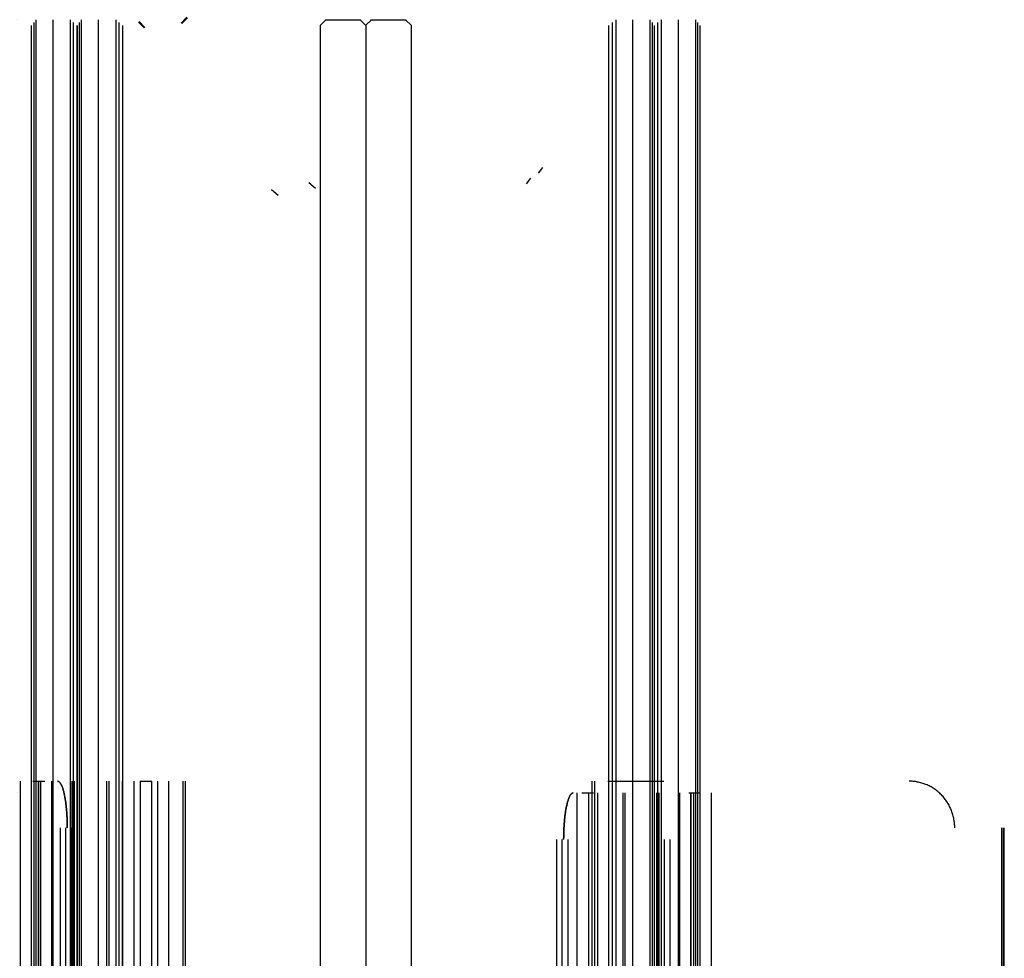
# Model space of a CAD drawing. Header units: millimetres. Extents: x 0 to 340, y -97 to 204.
# Tile 4 of 6: x 0 to 85, y 94 to 175. Entities that reach past the tile are written whole.
import ezdxf

# ---------------------------------------------------------------- set-up
doc = ezdxf.new("R2010")
doc.units = ezdxf.units.MM
doc.header["$MEASUREMENT"] = 0
doc.layers.add('Predefinito', color=5, linetype='Continuous')

msp = doc.modelspace()

# ---------------------------------------------------------------- linework, layer by layer
at = {"layer": 'Predefinito', "extrusion": (0.895607, -0.286768, 0.340076)}
for points in [[(166.077, 21.296), (166.671, 20.665)], [(167.27, 19.247), (167.864, 18.617)]]:
    msp.add_lwpolyline(points, dxfattribs=at)
at = {"layer": 'Predefinito', "extrusion": (0, 1, 0)}
for points in [[(-1.582, 3.276), (-4.516, 2.653)], [(-1.582, 3.276), (-51.429, 238.043)], [(-4.516, 2.653), (-54.364, 237.42)], [(-5.494, 2.446), (-8.429, 1.822)], [(-5.494, 2.446), (-55.342, 237.212)], [(-8.429, 1.822), (-58.276, 236.589)], [(-54.364, 237.42), (-51.429, 238.043)], [(-58.276, 236.589), (-55.342, 237.212)], [(-50.836, 237.657), (-1.196, 3.869)], [(-54.749, 236.827), (-5.109, 3.038)], [(-54.749, 236.827), (-5.109, 3.038)], [(-58.662, 235.996), (-9.022, 2.208)], [(-1.759, 1.705), (-1.716, 1.715), (-1.672, 1.726), (-1.629, 1.738), (-1.585, 1.75), (-1.541, 1.764), (-1.497, 1.78), (-1.454, 1.796), (-1.41, 1.813), (-1.366, 1.832), (-1.323, 1.852), (-1.28, 1.873), (-1.237, 1.895), (-1.194, 1.918), (-1.152, 1.943), (-1.11, 1.969), (-1.068, 1.995), (-1.027, 2.024), (-0.986, 2.053), (-0.946, 2.083), (-0.907, 2.115), (-0.868, 2.147), (-0.83, 2.181), (-0.793, 2.216), (-0.756, 2.251), (-0.721, 2.288), (-0.686, 2.326), (-0.652, 2.365), (-0.619, 2.405), (-0.587, 2.445), (-0.556, 2.487), (-0.526, 2.529), (-0.497, 2.572), (-0.47, 2.616), (-0.443, 2.66), (-0.418, 2.705), (-0.394, 2.751), (-0.371, 2.797), (-0.349, 2.844), (-0.329, 2.891), (-0.31, 2.939), (-0.292, 2.987), (-0.275, 3.035), (-0.26, 3.083), (-0.246, 3.132), (-0.233, 3.181), (-0.222, 3.23), (-0.211, 3.279), (-0.203, 3.328), (-0.195, 3.377), (-0.188, 3.425), (-0.183, 3.474), (-0.179, 3.523), (-0.177, 3.571), (-0.175, 3.619), (-0.174, 3.667), (-0.175, 3.714), (-0.177, 3.761), (-0.18, 3.808), (-0.184, 3.854), (-0.189, 3.9), (-0.195, 3.945), (-0.201, 3.989), (-0.209, 4.033), (-0.218, 4.077)], [(-0.218, 4.077), (-2.814, 16.304)], [(-1.196, 3.869), (-1.192, 3.848), (-1.188, 3.825), (-1.185, 3.803), (-1.182, 3.781), (-1.179, 3.758), (-1.177, 3.735), (-1.176, 3.711), (-1.175, 3.688), (-1.174, 3.664), (-1.175, 3.64), (-1.175, 3.616), (-1.177, 3.592), (-1.179, 3.568), (-1.181, 3.544), (-1.185, 3.519), (-1.188, 3.495), (-1.193, 3.47), (-1.198, 3.446), (-1.204, 3.421), (-1.21, 3.397), (-1.217, 3.372), (-1.225, 3.348), (-1.233, 3.324), (-1.242, 3.3), (-1.252, 3.276), (-1.262, 3.253), (-1.273, 3.229), (-1.284, 3.206), (-1.296, 3.183), (-1.309, 3.161), (-1.322, 3.139), (-1.336, 3.117), (-1.35, 3.095), (-1.365, 3.074), (-1.381, 3.053), (-1.397, 3.033), (-1.413, 3.013), (-1.43, 2.994), (-1.447, 2.975), (-1.465, 2.956), (-1.484, 2.939), (-1.502, 2.921), (-1.521, 2.904), (-1.541, 2.888), (-1.56, 2.872), (-1.58, 2.857), (-1.601, 2.843), (-1.621, 2.829), (-1.642, 2.815), (-1.663, 2.802), (-1.684, 2.79), (-1.706, 2.778), (-1.727, 2.767), (-1.749, 2.757), (-1.77, 2.747), (-1.792, 2.738), (-1.814, 2.729), (-1.836, 2.721), (-1.858, 2.713), (-1.88, 2.706), (-1.902, 2.7), (-1.923, 2.694), (-1.945, 2.688), (-1.967, 2.683)], [(-1.196, 3.869), (-3.792, 16.097)], [(-7.628, 0.459), (-1.759, 1.705)], [(-1.967, 2.683), (-7.836, 1.437)], [(-3.792, 16.097), (-2.814, 16.304)], [(-10, 2), (-9.99, 1.957), (-9.98, 1.913), (-9.968, 1.87), (-9.955, 1.826), (-9.941, 1.782), (-9.926, 1.738), (-9.909, 1.695), (-9.892, 1.651), (-9.873, 1.607), (-9.853, 1.564), (-9.832, 1.521), (-9.81, 1.478), (-9.787, 1.435), (-9.762, 1.393), (-9.737, 1.351), (-9.71, 1.309), (-9.682, 1.268), (-9.652, 1.227), (-9.622, 1.187), (-9.591, 1.148), (-9.558, 1.109), (-9.524, 1.071), (-9.49, 1.034), (-9.454, 0.997), (-9.417, 0.961), (-9.379, 0.927), (-9.34, 0.893), (-9.301, 0.86), (-9.26, 0.828), (-9.219, 0.797), (-9.176, 0.767), (-9.133, 0.738), (-9.089, 0.711), (-9.045, 0.684), (-9, 0.659), (-8.954, 0.635), (-8.908, 0.612), (-8.861, 0.59), (-8.814, 0.57), (-8.766, 0.551), (-8.719, 0.533), (-8.67, 0.516), (-8.622, 0.501), (-8.573, 0.487), (-8.524, 0.474), (-8.475, 0.463), (-8.426, 0.452), (-8.378, 0.443), (-8.329, 0.436), (-8.28, 0.429), (-8.231, 0.424), (-8.183, 0.42), (-8.134, 0.417), (-8.086, 0.416), (-8.039, 0.415), (-7.991, 0.416), (-7.944, 0.418), (-7.898, 0.421), (-7.851, 0.425), (-7.806, 0.43), (-7.761, 0.436), (-7.716, 0.442), (-7.672, 0.45), (-7.628, 0.459)], [(-7.836, 1.437), (-7.858, 1.433), (-7.88, 1.429), (-7.902, 1.425), (-7.925, 1.422), (-7.947, 1.42), (-7.971, 1.418), (-7.994, 1.417), (-8.017, 1.416), (-8.041, 1.415), (-8.065, 1.416), (-8.089, 1.416), (-8.113, 1.418), (-8.137, 1.42), (-8.162, 1.422), (-8.186, 1.426), (-8.211, 1.429), (-8.235, 1.434), (-8.26, 1.439), (-8.284, 1.445), (-8.308, 1.451), (-8.333, 1.458), (-8.357, 1.466), (-8.381, 1.474), (-8.405, 1.483), (-8.429, 1.493), (-8.452, 1.503), (-8.476, 1.514), (-8.499, 1.525), (-8.522, 1.537), (-8.544, 1.55), (-8.567, 1.563), (-8.588, 1.577), (-8.61, 1.591), (-8.631, 1.606), (-8.652, 1.622), (-8.672, 1.638), (-8.692, 1.654), (-8.711, 1.671), (-8.73, 1.688), (-8.749, 1.706), (-8.767, 1.725), (-8.784, 1.743), (-8.801, 1.762), (-8.817, 1.782), (-8.833, 1.801), (-8.848, 1.821), (-8.863, 1.842), (-8.877, 1.862), (-8.89, 1.883), (-8.903, 1.904), (-8.915, 1.925), (-8.927, 1.947), (-8.938, 1.968), (-8.948, 1.99), (-8.958, 2.011), (-8.968, 2.033), (-8.976, 2.055), (-8.985, 2.077), (-8.992, 2.099), (-8.999, 2.121), (-9.006, 2.142), (-9.012, 2.164), (-9.017, 2.186), (-9.022, 2.208)], [(-9.022, 2.208), (-12.033, 16.391)], [(-13.012, 16.184), (-10, 2)], [(-14.405, 17.932), (-14.362, 17.941), (-14.318, 17.949), (-14.273, 17.956), (-14.228, 17.962), (-14.182, 17.967), (-14.136, 17.971), (-14.089, 17.974), (-14.042, 17.975), (-13.995, 17.976), (-13.947, 17.976), (-13.899, 17.974), (-13.851, 17.971), (-13.802, 17.967), (-13.754, 17.962), (-13.705, 17.956), (-13.656, 17.948), (-13.607, 17.939), (-13.558, 17.929), (-13.509, 17.917), (-13.46, 17.905), (-13.412, 17.891), (-13.363, 17.875), (-13.315, 17.859), (-13.267, 17.841), (-13.219, 17.822), (-13.172, 17.801), (-13.125, 17.78), (-13.079, 17.757), (-13.034, 17.733), (-12.988, 17.707), (-12.944, 17.681), (-12.9, 17.653), (-12.857, 17.624), (-12.815, 17.595), (-12.773, 17.564), (-12.733, 17.532), (-12.693, 17.499), (-12.654, 17.465), (-12.616, 17.43), (-12.58, 17.394), (-12.544, 17.358), (-12.509, 17.32), (-12.475, 17.282), (-12.443, 17.244), (-12.411, 17.204), (-12.381, 17.164), (-12.352, 17.124), (-12.324, 17.082), (-12.297, 17.041), (-12.271, 16.999), (-12.247, 16.956), (-12.223, 16.914), (-12.201, 16.871), (-12.18, 16.828), (-12.16, 16.784), (-12.142, 16.741), (-12.124, 16.697), (-12.108, 16.653), (-12.093, 16.609), (-12.079, 16.566), (-12.066, 16.522), (-12.054, 16.478), (-12.043, 16.435), (-12.033, 16.391)], [(-14.198, 16.954), (-14.176, 16.959), (-14.154, 16.963), (-14.131, 16.966), (-14.109, 16.969), (-14.086, 16.971), (-14.063, 16.973), (-14.04, 16.975), (-14.016, 16.976), (-13.992, 16.976), (-13.969, 16.976), (-13.944, 16.975), (-13.92, 16.974), (-13.896, 16.972), (-13.872, 16.969), (-13.847, 16.966), (-13.823, 16.962), (-13.798, 16.958), (-13.774, 16.953), (-13.749, 16.947), (-13.725, 16.94), (-13.701, 16.933), (-13.676, 16.926), (-13.652, 16.917), (-13.628, 16.908), (-13.605, 16.899), (-13.581, 16.889), (-13.558, 16.878), (-13.535, 16.866), (-13.512, 16.854), (-13.489, 16.842), (-13.467, 16.828), (-13.445, 16.815), (-13.423, 16.8), (-13.402, 16.785), (-13.382, 16.77), (-13.361, 16.754), (-13.341, 16.737), (-13.322, 16.72), (-13.303, 16.703), (-13.285, 16.685), (-13.267, 16.667), (-13.249, 16.648), (-13.233, 16.629), (-13.216, 16.61), (-13.201, 16.59), (-13.185, 16.57), (-13.171, 16.55), (-13.157, 16.529), (-13.143, 16.508), (-13.13, 16.487), (-13.118, 16.466), (-13.107, 16.445), (-13.095, 16.423), (-13.085, 16.402), (-13.075, 16.38), (-13.066, 16.358), (-13.057, 16.336), (-13.049, 16.315), (-13.041, 16.293), (-13.034, 16.271), (-13.028, 16.249), (-13.022, 16.227), (-13.016, 16.205), (-13.012, 16.184)], [(-80.715, 2.831), (-14.198, 16.954)], [(-80.922, 3.809), (-14.405, 17.932)], [(-80.922, 3.809), (-80.715, 2.831)], [(-47.158, 225.149), (-48.136, 224.941)], [(-47.158, 225.149), (-49.858, 237.865)], [(-47.158, 225.149), (-48.136, 224.941)], [(-47.158, 225.149), (-49.858, 237.865)], [(-50.836, 237.657), (-48.136, 224.941)], [(-50.836, 237.657), (-48.136, 224.941)], [(-49.858, 237.865), (-49.868, 237.908), (-49.878, 237.952), (-49.89, 237.995), (-49.903, 238.039), (-49.917, 238.083), (-49.932, 238.127), (-49.949, 238.17), (-49.966, 238.214), (-49.985, 238.258), (-50.005, 238.301), (-50.026, 238.344), (-50.048, 238.387), (-50.071, 238.43), (-50.096, 238.472), (-50.121, 238.514), (-50.148, 238.556), (-50.176, 238.597), (-50.206, 238.638), (-50.236, 238.678), (-50.267, 238.717), (-50.3, 238.756), (-50.334, 238.794), (-50.368, 238.831), (-50.404, 238.868), (-50.441, 238.904), (-50.479, 238.938), (-50.518, 238.972), (-50.557, 239.005), (-50.598, 239.037), (-50.639, 239.068), (-50.682, 239.098), (-50.725, 239.127), (-50.769, 239.154), (-50.813, 239.181), (-50.858, 239.206), (-50.904, 239.23), (-50.95, 239.253), (-50.997, 239.275), (-51.044, 239.295), (-51.092, 239.314), (-51.139, 239.332), (-51.188, 239.349), (-51.236, 239.364), (-51.285, 239.378), (-51.334, 239.391), (-51.383, 239.403), (-51.432, 239.413), (-51.48, 239.422), (-51.529, 239.429), (-51.578, 239.436), (-51.627, 239.441), (-51.675, 239.445), (-51.724, 239.448), (-51.772, 239.449), (-51.819, 239.45), (-51.867, 239.449), (-51.914, 239.447), (-51.96, 239.444), (-52.007, 239.44), (-52.052, 239.435), (-52.098, 239.43), (-52.142, 239.423), (-52.186, 239.415), (-52.23, 239.406)], [(-49.858, 237.865), (-49.868, 237.908), (-49.878, 237.952), (-49.89, 237.995), (-49.903, 238.039), (-49.917, 238.083), (-49.932, 238.127), (-49.949, 238.17), (-49.966, 238.214), (-49.985, 238.258), (-50.005, 238.301), (-50.026, 238.344), (-50.048, 238.387), (-50.071, 238.43), (-50.096, 238.472), (-50.121, 238.514), (-50.148, 238.556), (-50.176, 238.597), (-50.206, 238.638), (-50.236, 238.678), (-50.267, 238.717), (-50.3, 238.756), (-50.334, 238.794), (-50.368, 238.831), (-50.404, 238.868), (-50.441, 238.904), (-50.479, 238.938), (-50.518, 238.972), (-50.557, 239.005), (-50.598, 239.037), (-50.639, 239.068), (-50.682, 239.098), (-50.725, 239.127), (-50.769, 239.154), (-50.813, 239.181), (-50.858, 239.206), (-50.904, 239.23), (-50.95, 239.253), (-50.997, 239.275), (-51.044, 239.295), (-51.092, 239.314), (-51.139, 239.332), (-51.188, 239.349), (-51.236, 239.364), (-51.285, 239.378), (-51.334, 239.391), (-51.383, 239.403), (-51.432, 239.413), (-51.48, 239.422), (-51.529, 239.429), (-51.578, 239.436), (-51.627, 239.441), (-51.675, 239.445), (-51.724, 239.448), (-51.772, 239.449), (-51.819, 239.45), (-51.867, 239.449), (-51.914, 239.447), (-51.96, 239.444), (-52.007, 239.44), (-52.052, 239.435), (-52.098, 239.43), (-52.142, 239.423), (-52.186, 239.415), (-52.23, 239.406)], [(-52.022, 238.428), (-52, 238.432), (-51.978, 238.436), (-51.956, 238.44), (-51.933, 238.443), (-51.911, 238.445), (-51.887, 238.447), (-51.864, 238.448), (-51.841, 238.449), (-51.817, 238.45), (-51.793, 238.449), (-51.769, 238.449), (-51.745, 238.447), (-51.721, 238.445), (-51.696, 238.443), (-51.672, 238.439), (-51.647, 238.436), (-51.623, 238.431), (-51.598, 238.426), (-51.574, 238.42), (-51.55, 238.414), (-51.525, 238.407), (-51.501, 238.399), (-51.477, 238.391), (-51.453, 238.382), (-51.429, 238.373), (-51.406, 238.362), (-51.382, 238.351), (-51.359, 238.34), (-51.336, 238.328), (-51.314, 238.315), (-51.291, 238.302), (-51.27, 238.288), (-51.248, 238.274), (-51.227, 238.259), (-51.206, 238.243), (-51.186, 238.227), (-51.166, 238.211), (-51.147, 238.194), (-51.128, 238.177), (-51.109, 238.159), (-51.091, 238.141), (-51.074, 238.122), (-51.057, 238.103), (-51.041, 238.083), (-51.025, 238.064), (-51.01, 238.044), (-50.995, 238.023), (-50.981, 238.003), (-50.968, 237.982), (-50.955, 237.961), (-50.943, 237.94), (-50.931, 237.919), (-50.92, 237.897), (-50.91, 237.875), (-50.9, 237.854), (-50.89, 237.832), (-50.882, 237.81), (-50.873, 237.788), (-50.866, 237.766), (-50.859, 237.744), (-50.852, 237.723), (-50.846, 237.701), (-50.841, 237.679), (-50.836, 237.657)], [(-52.022, 238.428), (-52, 238.432), (-51.978, 238.436), (-51.956, 238.44), (-51.933, 238.443), (-51.911, 238.445), (-51.887, 238.447), (-51.864, 238.448), (-51.841, 238.449), (-51.817, 238.45), (-51.793, 238.449), (-51.769, 238.449), (-51.745, 238.447), (-51.721, 238.445), (-51.696, 238.443), (-51.672, 238.439), (-51.647, 238.436), (-51.623, 238.431), (-51.598, 238.426), (-51.574, 238.42), (-51.55, 238.414), (-51.525, 238.407), (-51.501, 238.399), (-51.477, 238.391), (-51.453, 238.382), (-51.429, 238.373), (-51.406, 238.362), (-51.382, 238.351), (-51.359, 238.34), (-51.336, 238.328), (-51.314, 238.315), (-51.291, 238.302), (-51.27, 238.288), (-51.248, 238.274), (-51.227, 238.259), (-51.206, 238.243), (-51.186, 238.227), (-51.166, 238.211), (-51.147, 238.194), (-51.128, 238.177), (-51.109, 238.159), (-51.091, 238.141), (-51.074, 238.122), (-51.057, 238.103), (-51.041, 238.083), (-51.025, 238.064), (-51.01, 238.044), (-50.995, 238.023), (-50.981, 238.003), (-50.968, 237.982), (-50.955, 237.961), (-50.943, 237.94), (-50.931, 237.919), (-50.92, 237.897), (-50.91, 237.875), (-50.9, 237.854), (-50.89, 237.832), (-50.882, 237.81), (-50.873, 237.788), (-50.866, 237.766), (-50.859, 237.744), (-50.852, 237.723), (-50.846, 237.701), (-50.841, 237.679), (-50.836, 237.657)], [(-57.891, 237.182), (-52.022, 238.428)], [(-57.891, 237.182), (-52.022, 238.428)], [(-52.23, 239.406), (-58.099, 238.16)], [(-52.23, 239.406), (-58.099, 238.16)], [(-56.94, 223.072), (-55.962, 223.279)], [(-55.962, 223.279), (-58.662, 235.996)], [(-56.94, 223.072), (-55.962, 223.279)], [(-55.962, 223.279), (-58.662, 235.996)], [(-59.64, 235.788), (-56.94, 223.072)], [(-59.64, 235.788), (-56.94, 223.072)], [(-58.662, 235.996), (-58.666, 236.018), (-58.67, 236.04), (-58.673, 236.062), (-58.676, 236.085), (-58.679, 236.107), (-58.681, 236.13), (-58.682, 236.154), (-58.683, 236.177), (-58.684, 236.201), (-58.683, 236.225), (-58.683, 236.249), (-58.681, 236.273), (-58.679, 236.297), (-58.677, 236.322), (-58.673, 236.346), (-58.67, 236.37), (-58.665, 236.395), (-58.66, 236.419), (-58.654, 236.444), (-58.648, 236.468), (-58.641, 236.493), (-58.633, 236.517), (-58.625, 236.541), (-58.616, 236.565), (-58.606, 236.589), (-58.596, 236.612), (-58.585, 236.636), (-58.574, 236.659), (-58.562, 236.682), (-58.549, 236.704), (-58.536, 236.726), (-58.522, 236.748), (-58.508, 236.77), (-58.493, 236.791), (-58.477, 236.812), (-58.461, 236.832), (-58.445, 236.852), (-58.428, 236.871), (-58.411, 236.89), (-58.393, 236.909), (-58.374, 236.926), (-58.356, 236.944), (-58.337, 236.961), (-58.317, 236.977), (-58.298, 236.993), (-58.278, 237.008), (-58.257, 237.023), (-58.237, 237.037), (-58.216, 237.05), (-58.195, 237.063), (-58.174, 237.075), (-58.152, 237.087), (-58.131, 237.098), (-58.109, 237.108), (-58.088, 237.118), (-58.066, 237.128), (-58.044, 237.136), (-58.022, 237.144), (-58, 237.152), (-57.978, 237.159), (-57.956, 237.166), (-57.935, 237.171), (-57.913, 237.177), (-57.891, 237.182)], [(-58.662, 235.996), (-58.666, 236.018), (-58.67, 236.04), (-58.673, 236.062), (-58.676, 236.085), (-58.679, 236.107), (-58.681, 236.13), (-58.682, 236.154), (-58.683, 236.177), (-58.684, 236.201), (-58.683, 236.225), (-58.683, 236.249), (-58.681, 236.273), (-58.679, 236.297), (-58.677, 236.322), (-58.673, 236.346), (-58.67, 236.37), (-58.665, 236.395), (-58.66, 236.419), (-58.654, 236.444), (-58.648, 236.468), (-58.641, 236.493), (-58.633, 236.517), (-58.625, 236.541), (-58.616, 236.565), (-58.606, 236.589), (-58.596, 236.612), (-58.585, 236.636), (-58.574, 236.659), (-58.562, 236.682), (-58.549, 236.704), (-58.536, 236.726), (-58.522, 236.748), (-58.508, 236.77), (-58.493, 236.791), (-58.477, 236.812), (-58.461, 236.832), (-58.445, 236.852), (-58.428, 236.871), (-58.411, 236.89), (-58.393, 236.909), (-58.374, 236.926), (-58.356, 236.944), (-58.337, 236.961), (-58.317, 236.977), (-58.298, 236.993), (-58.278, 237.008), (-58.257, 237.023), (-58.237, 237.037), (-58.216, 237.05), (-58.195, 237.063), (-58.174, 237.075), (-58.152, 237.087), (-58.131, 237.098), (-58.109, 237.108), (-58.088, 237.118), (-58.066, 237.128), (-58.044, 237.136), (-58.022, 237.144), (-58, 237.152), (-57.978, 237.159), (-57.956, 237.166), (-57.935, 237.171), (-57.913, 237.177), (-57.891, 237.182)], [(-58.099, 238.16), (-58.142, 238.15), (-58.186, 238.139), (-58.229, 238.128), (-58.273, 238.115), (-58.317, 238.101), (-58.361, 238.085), (-58.404, 238.069), (-58.448, 238.052), (-58.492, 238.033), (-58.535, 238.013), (-58.578, 237.992), (-58.621, 237.97), (-58.664, 237.947), (-58.706, 237.922), (-58.748, 237.896), (-58.79, 237.87), (-58.831, 237.842), (-58.872, 237.812), (-58.912, 237.782), (-58.951, 237.751), (-58.99, 237.718), (-59.028, 237.684), (-59.065, 237.649), (-59.102, 237.614), (-59.137, 237.577), (-59.172, 237.539), (-59.206, 237.5), (-59.239, 237.461), (-59.271, 237.42), (-59.302, 237.378), (-59.332, 237.336), (-59.361, 237.293), (-59.388, 237.249), (-59.415, 237.205), (-59.44, 237.16), (-59.464, 237.114), (-59.487, 237.068), (-59.509, 237.021), (-59.529, 236.974), (-59.548, 236.926), (-59.566, 236.878), (-59.583, 236.83), (-59.598, 236.782), (-59.612, 236.733), (-59.625, 236.684), (-59.636, 236.635), (-59.647, 236.586), (-59.655, 236.537), (-59.663, 236.488), (-59.67, 236.44), (-59.675, 236.391), (-59.679, 236.342), (-59.681, 236.294), (-59.683, 236.246), (-59.684, 236.198), (-59.683, 236.151), (-59.681, 236.104), (-59.678, 236.057), (-59.674, 236.011), (-59.669, 235.966), (-59.663, 235.92), (-59.657, 235.876), (-59.649, 235.832), (-59.64, 235.788)], [(-58.099, 238.16), (-58.142, 238.15), (-58.186, 238.139), (-58.229, 238.128), (-58.273, 238.115), (-58.317, 238.101), (-58.361, 238.085), (-58.404, 238.069), (-58.448, 238.052), (-58.492, 238.033), (-58.535, 238.013), (-58.578, 237.992), (-58.621, 237.97), (-58.664, 237.947), (-58.706, 237.922), (-58.748, 237.896), (-58.79, 237.87), (-58.831, 237.842), (-58.872, 237.812), (-58.912, 237.782), (-58.951, 237.751), (-58.99, 237.718), (-59.028, 237.684), (-59.065, 237.649), (-59.102, 237.614), (-59.137, 237.577), (-59.172, 237.539), (-59.206, 237.5), (-59.239, 237.461), (-59.271, 237.42), (-59.302, 237.378), (-59.332, 237.336), (-59.361, 237.293), (-59.388, 237.249), (-59.415, 237.205), (-59.44, 237.16), (-59.464, 237.114), (-59.487, 237.068), (-59.509, 237.021), (-59.529, 236.974), (-59.548, 236.926), (-59.566, 236.878), (-59.583, 236.83), (-59.598, 236.782), (-59.612, 236.733), (-59.625, 236.684), (-59.636, 236.635), (-59.647, 236.586), (-59.655, 236.537), (-59.663, 236.488), (-59.67, 236.44), (-59.675, 236.391), (-59.679, 236.342), (-59.681, 236.294), (-59.683, 236.246), (-59.684, 236.198), (-59.683, 236.151), (-59.681, 236.104), (-59.678, 236.057), (-59.674, 236.011), (-59.669, 235.966), (-59.663, 235.92), (-59.657, 235.876), (-59.649, 235.832), (-59.64, 235.788)], [(-4.623, 20.009), (-3.645, 20.217)], [(-84.835, 2.978), (-84.627, 2)], [(-47.305, 221.028), (-46.327, 221.236)], [(-47.305, 221.028), (-46.327, 221.236)], [(-56.109, 219.159), (-55.131, 219.367)], [(-56.109, 219.159), (-55.131, 219.367)]]:
    msp.add_lwpolyline(points, dxfattribs=at)
at = {"layer": 'Predefinito'}
for points in [[(1.582, -65.5), (1.582, 174.5)], [(3.049, -65.5), (3.049, 174.5)], [(4.516, 174.5), (4.516, -65.5)], [(5.494, -65.5), (5.494, 174.5)], [(6.962, -65.5), (6.962, 174.5)], [(8.429, 174.5), (8.429, -65.5)], [(25.996, 174), (26.507, 174.5)], [(26.439, 174.5), (29.506, 174.5)], [(29.439, 174.5), (29.95, 174)], [(29.908, 174), (30.419, 174.5)], [(30.352, 174.5), (33.419, 174.5)], [(33.351, 174.5), (33.862, 174)], [(51.429, 174.5), (51.429, -65.5)], [(52.896, -65.5), (52.896, 174.5)], [(54.364, 174.5), (54.364, -65.5)], [(55.342, 174.5), (55.342, -65.5)], [(56.809, -65.5), (56.809, 174.5)], [(58.276, 174.5), (58.276, -65.5)], [(1.196, -65), (1.196, 174)], [(1.389, 174.25), (1.389, -65.25)], [(4.813, -65.25), (4.813, 174.25)], [(5.109, -65), (5.109, 174)], [(5.109, 174), (5.109, -65)], [(5.302, 174.25), (5.302, -65.25)], [(8.725, -65.25), (8.725, 174.25)], [(9.022, 174), (9.022, -65)], [(26.016, 174), (26.016, -65)], [(29.929, 174), (29.929, -65)], [(29.929, 174), (29.929, -65)], [(33.842, 174), (33.842, -65)], [(50.836, -65), (50.836, 174)], [(51.133, -65.25), (51.133, 174.25)], [(54.556, 174.25), (54.556, -65.25)], [(54.749, -65), (54.749, 174)], [(54.749, -65), (54.749, 174)], [(55.045, -65.25), (55.045, 174.25)], [(58.469, 174.25), (58.469, -65.25)], [(58.662, 174), (58.662, -65)], [(0.218, 109), (0.218, 1)], [(1.196, 1), (1.196, 109)], [(1.305, 109), (2.327, 109)], [(1.759, 109), (1.759, 1)], [(1.932, 109), (1.932, 1)], [(1.967, 109), (1.967, 1)], [(2.91, 109), (2.91, 1)], [(4.694, 1), (4.694, 109)], [(4.901, 1), (4.901, 109)], [(7.628, 109), (7.628, 1)], [(7.836, 109), (7.836, 1)], [(9.022, 1), (9.022, 109)], [(10, 109), (10, 1)], [(10.506, 109), (11.528, 109)], [(10.528, 109), (10.528, 1)], [(11.506, 109), (11.506, 1)], [(12.033, 109), (12.033, 1)], [(13.012, 1), (13.012, 109)], [(14.198, 109), (14.198, 1)], [(14.405, 109), (14.405, 1)], [(49.412, 1), (49.412, 109)], [(49.62, 1), (49.62, 109)], [(50.738, 109), (55.552, 109)], [(48.093, 108), (48.093, 0)], [(48.093, 108), (48.093, 0)], [(48.495, 108), (49.517, 108)], [(48.495, 108), (49.517, 108)], [(49.071, 108), (49.071, 0)], [(49.071, 108), (49.071, 0)], [(49.858, 108), (49.858, 0)], [(49.858, 108), (49.858, 0)], [(50.836, 0), (50.836, 108)], [(50.836, 0), (50.836, 108)], [(52.022, 108), (52.022, 0)], [(52.022, 108), (52.022, 0)], [(52.23, 0), (52.23, 108)], [(52.23, 0), (52.23, 108)], [(54.957, 0), (54.957, 108)], [(54.957, 0), (54.957, 108)], [(55.164, 0), (55.164, 108)], [(55.164, 0), (55.164, 108)], [(56.896, 108), (56.896, 0)], [(56.896, 108), (56.896, 0)], [(57.696, 108), (58.718, 108)], [(57.696, 108), (58.718, 108)], [(57.875, 108), (57.875, 0)], [(57.875, 108), (57.875, 0)], [(57.891, 0), (57.891, 108)], [(57.891, 0), (57.891, 108)], [(58.099, 108), (58.099, 0)], [(58.099, 108), (58.099, 0)], [(58.662, 108), (58.662, 0)], [(58.662, 108), (58.662, 0)], [(59.64, 108), (59.64, 0)], [(59.64, 108), (59.64, 0)], [(3.645, 105), (3.645, 5)], [(4.134, 5), (4.134, 105)], [(4.623, 5), (4.623, 105)], [(84.627, 5), (84.627, 105)], [(84.731, 105), (84.731, 5)], [(84.835, 5), (84.835, 105)], [(46.327, 104), (46.327, 4)], [(46.327, 104), (46.327, 4)], [(46.816, 4), (46.816, 104)], [(46.816, 4), (46.816, 104)], [(47.305, 104), (47.305, 4)], [(47.305, 104), (47.305, 4)], [(55.131, 104), (55.131, 4)], [(55.131, 104), (55.131, 4)], [(55.62, 4), (55.62, 104)], [(55.62, 4), (55.62, 104)], [(56.109, 4), (56.109, 104)], [(56.109, 4), (56.109, 104)]]:
    msp.add_lwpolyline(points, dxfattribs=at)
at = {"layer": 'Predefinito', "extrusion": (-0.340076, 0.286768, 0.895607)}
for points in [[(-136.313, -96.475), (-136.313, -95.609)], [(-138.836, -94.166), (-138.836, -93.3)]]:
    msp.add_lwpolyline(points, dxfattribs=at)
at = {"layer": 'Predefinito', "extrusion": (0.994713, 0.010839, -0.102125)}
for points in [[(173.7, 125.572), (174.206, 120.837)], [(173.658, 125.145), (174.163, 120.41)]]:
    msp.add_lwpolyline(points, dxfattribs=at)
at = {"layer": 'Predefinito', "extrusion": (1, 0, 0)}
for points in [[(174.5, 113.126), (174.5, 127.57)], [(174.5, 112.295), (174.5, 126.739)], [(109, 11.399), (109, 12.421)], [(108, 238.091), (108, 239.114)], [(108, 238.091), (108, 239.114)]]:
    msp.add_lwpolyline(points, dxfattribs=at)
at = {"layer": 'Predefinito', "extrusion": (0.994713, -0.010839, -0.102125)}
for points in [[(174.815, 124.314), (174.31, 119.578)], [(174.858, 123.887), (174.353, 119.151)]]:
    msp.add_lwpolyline(points, dxfattribs=at)
at = {"layer": 'Predefinito', "extrusion": (-0.340076, -0.286768, 0.895607)}
for points in [[(-100.248, 240.986), (-100.248, 241.852)], [(-97.726, 243.295), (-97.726, 244.161)]]:
    msp.add_lwpolyline(points, dxfattribs=at)
at = {"layer": 'Predefinito', "extrusion": (0.895607, 0.286768, 0.340076)}
for points in [[(149.611, 187.565), (149.017, 186.935)], [(148.418, 185.517), (147.824, 184.886)]]:
    msp.add_lwpolyline(points, dxfattribs=at)
at = {"layer": 'Predefinito', "extrusion": (0.978193, 0, -0.207698)}
for points in [[(109, 16.533), (108.999, 16.622), (108.996, 16.712), (108.991, 16.802), (108.984, 16.893), (108.975, 16.984), (108.963, 17.076), (108.949, 17.169), (108.933, 17.261), (108.915, 17.354), (108.894, 17.447), (108.871, 17.541), (108.846, 17.634), (108.818, 17.727), (108.787, 17.82), (108.754, 17.913), (108.719, 18.006), (108.681, 18.098), (108.641, 18.189), (108.598, 18.28), (108.553, 18.371), (108.505, 18.46), (108.455, 18.548), (108.403, 18.636), (108.348, 18.722), (108.291, 18.807), (108.231, 18.891), (108.169, 18.974), (108.105, 19.055), (108.039, 19.134), (107.971, 19.212), (107.901, 19.288), (107.828, 19.362), (107.754, 19.434), (107.678, 19.504), (107.601, 19.573), (107.521, 19.639), (107.44, 19.703), (107.358, 19.765), (107.274, 19.824), (107.189, 19.881), (107.102, 19.936), (107.015, 19.989), (106.927, 20.039), (106.837, 20.087), (106.747, 20.132), (106.656, 20.174), (106.564, 20.215), (106.472, 20.253), (106.38, 20.288), (106.287, 20.321), (106.194, 20.351), (106.101, 20.379), (106.007, 20.404), (105.914, 20.428), (105.821, 20.448), (105.728, 20.467), (105.635, 20.483), (105.543, 20.496), (105.451, 20.508), (105.359, 20.517), (105.269, 20.524), (105.178, 20.529), (105.089, 20.532), (105, 20.533)], [(105, 20.533), (105.089, 20.532), (105.178, 20.529), (105.269, 20.524), (105.359, 20.517), (105.451, 20.508), (105.543, 20.496), (105.635, 20.483), (105.728, 20.467), (105.821, 20.448), (105.914, 20.428), (106.007, 20.404), (106.101, 20.379), (106.194, 20.351), (106.287, 20.321), (106.38, 20.288), (106.472, 20.253), (106.564, 20.215), (106.656, 20.174), (106.747, 20.132), (106.837, 20.087), (106.927, 20.039), (107.015, 19.989), (107.102, 19.936), (107.189, 19.881), (107.274, 19.824), (107.358, 19.765), (107.44, 19.703), (107.521, 19.639), (107.601, 19.573), (107.678, 19.504), (107.754, 19.434), (107.828, 19.362), (107.901, 19.288), (107.971, 19.212), (108.039, 19.134), (108.105, 19.055), (108.169, 18.974), (108.231, 18.891), (108.291, 18.807), (108.348, 18.722), (108.403, 18.636), (108.455, 18.548), (108.505, 18.46), (108.553, 18.371), (108.598, 18.28), (108.641, 18.189), (108.681, 18.098), (108.719, 18.006), (108.754, 17.913), (108.787, 17.82), (108.818, 17.727), (108.846, 17.634), (108.871, 17.541), (108.894, 17.447), (108.915, 17.354), (108.933, 17.261), (108.949, 17.169), (108.963, 17.076), (108.975, 16.984), (108.984, 16.893), (108.991, 16.802), (108.996, 16.712), (108.999, 16.622), (109, 16.533)], [(109, 16.533), (108.999, 16.622), (108.996, 16.712), (108.991, 16.802), (108.984, 16.893), (108.975, 16.984), (108.963, 17.076), (108.949, 17.169), (108.933, 17.261), (108.915, 17.354), (108.894, 17.447), (108.871, 17.541), (108.846, 17.634), (108.818, 17.727), (108.787, 17.82), (108.754, 17.913), (108.719, 18.006), (108.681, 18.098), (108.641, 18.189), (108.598, 18.28), (108.553, 18.371), (108.505, 18.46), (108.455, 18.548), (108.403, 18.636), (108.348, 18.722), (108.291, 18.807), (108.231, 18.891), (108.169, 18.974), (108.105, 19.055), (108.039, 19.134), (107.971, 19.212), (107.901, 19.288), (107.828, 19.362), (107.754, 19.434), (107.678, 19.504), (107.601, 19.573), (107.521, 19.639), (107.44, 19.703), (107.358, 19.765), (107.274, 19.824), (107.189, 19.881), (107.102, 19.936), (107.015, 19.989), (106.927, 20.039), (106.837, 20.087), (106.747, 20.132), (106.656, 20.174), (106.564, 20.215), (106.472, 20.253), (106.38, 20.288), (106.287, 20.321), (106.194, 20.351), (106.101, 20.379), (106.007, 20.404), (105.914, 20.428), (105.821, 20.448), (105.728, 20.467), (105.635, 20.483), (105.543, 20.496), (105.451, 20.508), (105.359, 20.517), (105.269, 20.524), (105.178, 20.529), (105.089, 20.532), (105, 20.533)], [(104, 226.033), (104.089, 226.034), (104.178, 226.037), (104.269, 226.042), (104.359, 226.05), (104.451, 226.059), (104.543, 226.07), (104.635, 226.084), (104.728, 226.1), (104.821, 226.118), (104.914, 226.139), (105.007, 226.162), (105.101, 226.188), (105.194, 226.216), (105.287, 226.246), (105.38, 226.279), (105.472, 226.314), (105.564, 226.352), (105.656, 226.392), (105.747, 226.435), (105.837, 226.48), (105.927, 226.528), (106.015, 226.578), (106.102, 226.631), (106.189, 226.685), (106.274, 226.743), (106.358, 226.802), (106.44, 226.864), (106.521, 226.928), (106.601, 226.994), (106.678, 227.062), (106.754, 227.133), (106.828, 227.205), (106.901, 227.279), (106.971, 227.355), (107.039, 227.433), (107.105, 227.512), (107.169, 227.593), (107.231, 227.676), (107.291, 227.759), (107.348, 227.845), (107.403, 227.931), (107.455, 228.018), (107.505, 228.107), (107.553, 228.196), (107.598, 228.286), (107.641, 228.377), (107.681, 228.469), (107.719, 228.561), (107.754, 228.654), (107.787, 228.746), (107.818, 228.839), (107.846, 228.933), (107.871, 229.026), (107.894, 229.119), (107.915, 229.213), (107.933, 229.306), (107.949, 229.398), (107.963, 229.491), (107.975, 229.583), (107.984, 229.674), (107.991, 229.765), (107.996, 229.855), (107.999, 229.945), (108, 230.033)], [(104, 226.033), (104.089, 226.034), (104.178, 226.037), (104.269, 226.042), (104.359, 226.05), (104.451, 226.059), (104.543, 226.07), (104.635, 226.084), (104.728, 226.1), (104.821, 226.118), (104.914, 226.139), (105.007, 226.162), (105.101, 226.188), (105.194, 226.216), (105.287, 226.246), (105.38, 226.279), (105.472, 226.314), (105.564, 226.352), (105.656, 226.392), (105.747, 226.435), (105.837, 226.48), (105.927, 226.528), (106.015, 226.578), (106.102, 226.631), (106.189, 226.685), (106.274, 226.743), (106.358, 226.802), (106.44, 226.864), (106.521, 226.928), (106.601, 226.994), (106.678, 227.062), (106.754, 227.133), (106.828, 227.205), (106.901, 227.279), (106.971, 227.355), (107.039, 227.433), (107.105, 227.512), (107.169, 227.593), (107.231, 227.676), (107.291, 227.759), (107.348, 227.845), (107.403, 227.931), (107.455, 228.018), (107.505, 228.107), (107.553, 228.196), (107.598, 228.286), (107.641, 228.377), (107.681, 228.469), (107.719, 228.561), (107.754, 228.654), (107.787, 228.746), (107.818, 228.839), (107.846, 228.933), (107.871, 229.026), (107.894, 229.119), (107.915, 229.213), (107.933, 229.306), (107.949, 229.398), (107.963, 229.491), (107.975, 229.583), (107.984, 229.674), (107.991, 229.765), (107.996, 229.855), (107.999, 229.945), (108, 230.033)], [(108, 230.033), (107.999, 229.945), (107.996, 229.855), (107.991, 229.765), (107.984, 229.674), (107.975, 229.583), (107.963, 229.491), (107.949, 229.398), (107.933, 229.306), (107.915, 229.213), (107.894, 229.119), (107.871, 229.026), (107.846, 228.933), (107.818, 228.839), (107.787, 228.746), (107.754, 228.654), (107.719, 228.561), (107.681, 228.469), (107.641, 228.377), (107.598, 228.286), (107.553, 228.196), (107.505, 228.107), (107.455, 228.018), (107.403, 227.931), (107.348, 227.845), (107.291, 227.759), (107.231, 227.676), (107.169, 227.593), (107.105, 227.512), (107.039, 227.433), (106.971, 227.355), (106.901, 227.279), (106.828, 227.205), (106.754, 227.133), (106.678, 227.062), (106.601, 226.994), (106.521, 226.928), (106.44, 226.864), (106.358, 226.802), (106.274, 226.743), (106.189, 226.685), (106.102, 226.631), (106.015, 226.578), (105.927, 226.528), (105.837, 226.48), (105.747, 226.435), (105.656, 226.392), (105.564, 226.352), (105.472, 226.314), (105.38, 226.279), (105.287, 226.246), (105.194, 226.216), (105.101, 226.188), (105.007, 226.162), (104.914, 226.139), (104.821, 226.118), (104.728, 226.1), (104.635, 226.084), (104.543, 226.07), (104.451, 226.059), (104.359, 226.05), (104.269, 226.042), (104.178, 226.037), (104.089, 226.034), (104, 226.033)], [(108, 230.033), (107.999, 229.945), (107.996, 229.855), (107.991, 229.765), (107.984, 229.674), (107.975, 229.583), (107.963, 229.491), (107.949, 229.398), (107.933, 229.306), (107.915, 229.213), (107.894, 229.119), (107.871, 229.026), (107.846, 228.933), (107.818, 228.839), (107.787, 228.746), (107.754, 228.654), (107.719, 228.561), (107.681, 228.469), (107.641, 228.377), (107.598, 228.286), (107.553, 228.196), (107.505, 228.107), (107.455, 228.018), (107.403, 227.931), (107.348, 227.845), (107.291, 227.759), (107.231, 227.676), (107.169, 227.593), (107.105, 227.512), (107.039, 227.433), (106.971, 227.355), (106.901, 227.279), (106.828, 227.205), (106.754, 227.133), (106.678, 227.062), (106.601, 226.994), (106.521, 226.928), (106.44, 226.864), (106.358, 226.802), (106.274, 226.743), (106.189, 226.685), (106.102, 226.631), (106.015, 226.578), (105.927, 226.528), (105.837, 226.48), (105.747, 226.435), (105.656, 226.392), (105.564, 226.352), (105.472, 226.314), (105.38, 226.279), (105.287, 226.246), (105.194, 226.216), (105.101, 226.188), (105.007, 226.162), (104.914, 226.139), (104.821, 226.118), (104.728, 226.1), (104.635, 226.084), (104.543, 226.07), (104.451, 226.059), (104.359, 226.05), (104.269, 226.042), (104.178, 226.037), (104.089, 226.034), (104, 226.033)], [(108, 230.033), (107.999, 229.945), (107.996, 229.855), (107.991, 229.765), (107.984, 229.674), (107.975, 229.583), (107.963, 229.491), (107.949, 229.398), (107.933, 229.306), (107.915, 229.213), (107.894, 229.119), (107.871, 229.026), (107.846, 228.933), (107.818, 228.839), (107.787, 228.746), (107.754, 228.654), (107.719, 228.561), (107.681, 228.469), (107.641, 228.377), (107.598, 228.286), (107.553, 228.196), (107.505, 228.107), (107.455, 228.018), (107.403, 227.931), (107.348, 227.845), (107.291, 227.759), (107.231, 227.676), (107.169, 227.593), (107.105, 227.512), (107.039, 227.433), (106.971, 227.355), (106.901, 227.279), (106.828, 227.205), (106.754, 227.133), (106.678, 227.062), (106.601, 226.994), (106.521, 226.928), (106.44, 226.864), (106.358, 226.802), (106.274, 226.743), (106.189, 226.685), (106.102, 226.631), (106.015, 226.578), (105.927, 226.528), (105.837, 226.48), (105.747, 226.435), (105.656, 226.392), (105.564, 226.352), (105.472, 226.314), (105.38, 226.279), (105.287, 226.246), (105.194, 226.216), (105.101, 226.188), (105.007, 226.162), (104.914, 226.139), (104.821, 226.118), (104.728, 226.1), (104.635, 226.084), (104.543, 226.07), (104.451, 226.059), (104.359, 226.05), (104.269, 226.042), (104.178, 226.037), (104.089, 226.034), (104, 226.033)], [(108, 230.033), (107.999, 229.945), (107.996, 229.855), (107.991, 229.765), (107.984, 229.674), (107.975, 229.583), (107.963, 229.491), (107.949, 229.398), (107.933, 229.306), (107.915, 229.213), (107.894, 229.119), (107.871, 229.026), (107.846, 228.933), (107.818, 228.839), (107.787, 228.746), (107.754, 228.654), (107.719, 228.561), (107.681, 228.469), (107.641, 228.377), (107.598, 228.286), (107.553, 228.196), (107.505, 228.107), (107.455, 228.018), (107.403, 227.931), (107.348, 227.845), (107.291, 227.759), (107.231, 227.676), (107.169, 227.593), (107.105, 227.512), (107.039, 227.433), (106.971, 227.355), (106.901, 227.279), (106.828, 227.205), (106.754, 227.133), (106.678, 227.062), (106.601, 226.994), (106.521, 226.928), (106.44, 226.864), (106.358, 226.802), (106.274, 226.743), (106.189, 226.685), (106.102, 226.631), (106.015, 226.578), (105.927, 226.528), (105.837, 226.48), (105.747, 226.435), (105.656, 226.392), (105.564, 226.352), (105.472, 226.314), (105.38, 226.279), (105.287, 226.246), (105.194, 226.216), (105.101, 226.188), (105.007, 226.162), (104.914, 226.139), (104.821, 226.118), (104.728, 226.1), (104.635, 226.084), (104.543, 226.07), (104.451, 226.059), (104.359, 226.05), (104.269, 226.042), (104.178, 226.037), (104.089, 226.034), (104, 226.033)], [(108, 230.033), (107.999, 229.945), (107.996, 229.855), (107.991, 229.765), (107.984, 229.674), (107.975, 229.583), (107.963, 229.491), (107.949, 229.398), (107.933, 229.306), (107.915, 229.213), (107.894, 229.119), (107.871, 229.026), (107.846, 228.933), (107.818, 228.839), (107.787, 228.746), (107.754, 228.654), (107.719, 228.561), (107.681, 228.469), (107.641, 228.377), (107.598, 228.286), (107.553, 228.196), (107.505, 228.107), (107.455, 228.018), (107.403, 227.931), (107.348, 227.845), (107.291, 227.759), (107.231, 227.676), (107.169, 227.593), (107.105, 227.512), (107.039, 227.433), (106.971, 227.355), (106.901, 227.279), (106.828, 227.205), (106.754, 227.133), (106.678, 227.062), (106.601, 226.994), (106.521, 226.928), (106.44, 226.864), (106.358, 226.802), (106.274, 226.743), (106.189, 226.685), (106.102, 226.631), (106.015, 226.578), (105.927, 226.528), (105.837, 226.48), (105.747, 226.435), (105.656, 226.392), (105.564, 226.352), (105.472, 226.314), (105.38, 226.279), (105.287, 226.246), (105.194, 226.216), (105.101, 226.188), (105.007, 226.162), (104.914, 226.139), (104.821, 226.118), (104.728, 226.1), (104.635, 226.084), (104.543, 226.07), (104.451, 226.059), (104.359, 226.05), (104.269, 226.042), (104.178, 226.037), (104.089, 226.034), (104, 226.033)], [(108, 230.033), (107.999, 229.945), (107.996, 229.855), (107.991, 229.765), (107.984, 229.674), (107.975, 229.583), (107.963, 229.491), (107.949, 229.398), (107.933, 229.306), (107.915, 229.213), (107.894, 229.119), (107.871, 229.026), (107.846, 228.933), (107.818, 228.839), (107.787, 228.746), (107.754, 228.654), (107.719, 228.561), (107.681, 228.469), (107.641, 228.377), (107.598, 228.286), (107.553, 228.196), (107.505, 228.107), (107.455, 228.018), (107.403, 227.931), (107.348, 227.845), (107.291, 227.759), (107.231, 227.676), (107.169, 227.593), (107.105, 227.512), (107.039, 227.433), (106.971, 227.355), (106.901, 227.279), (106.828, 227.205), (106.754, 227.133), (106.678, 227.062), (106.601, 226.994), (106.521, 226.928), (106.44, 226.864), (106.358, 226.802), (106.274, 226.743), (106.189, 226.685), (106.102, 226.631), (106.015, 226.578), (105.927, 226.528), (105.837, 226.48), (105.747, 226.435), (105.656, 226.392), (105.564, 226.352), (105.472, 226.314), (105.38, 226.279), (105.287, 226.246), (105.194, 226.216), (105.101, 226.188), (105.007, 226.162), (104.914, 226.139), (104.821, 226.118), (104.728, 226.1), (104.635, 226.084), (104.543, 226.07), (104.451, 226.059), (104.359, 226.05), (104.269, 226.042), (104.178, 226.037), (104.089, 226.034), (104, 226.033)], [(104, 226.033), (104.089, 226.034), (104.178, 226.037), (104.269, 226.042), (104.359, 226.05), (104.451, 226.059), (104.543, 226.07), (104.635, 226.084), (104.728, 226.1), (104.821, 226.118), (104.914, 226.139), (105.007, 226.162), (105.101, 226.188), (105.194, 226.216), (105.287, 226.246), (105.38, 226.279), (105.472, 226.314), (105.564, 226.352), (105.656, 226.392), (105.747, 226.435), (105.837, 226.48), (105.927, 226.528), (106.015, 226.578), (106.102, 226.631), (106.189, 226.685), (106.274, 226.743), (106.358, 226.802), (106.44, 226.864), (106.521, 226.928), (106.601, 226.994), (106.678, 227.062), (106.754, 227.133), (106.828, 227.205), (106.901, 227.279), (106.971, 227.355), (107.039, 227.433), (107.105, 227.512), (107.169, 227.593), (107.231, 227.676), (107.291, 227.759), (107.348, 227.845), (107.403, 227.931), (107.455, 228.018), (107.505, 228.107), (107.553, 228.196), (107.598, 228.286), (107.641, 228.377), (107.681, 228.469), (107.719, 228.561), (107.754, 228.654), (107.787, 228.746), (107.818, 228.839), (107.846, 228.933), (107.871, 229.026), (107.894, 229.119), (107.915, 229.213), (107.933, 229.306), (107.949, 229.398), (107.963, 229.491), (107.975, 229.583), (107.984, 229.674), (107.991, 229.765), (107.996, 229.855), (107.999, 229.945), (108, 230.033)], [(104, 226.033), (104.089, 226.034), (104.178, 226.037), (104.269, 226.042), (104.359, 226.05), (104.451, 226.059), (104.543, 226.07), (104.635, 226.084), (104.728, 226.1), (104.821, 226.118), (104.914, 226.139), (105.007, 226.162), (105.101, 226.188), (105.194, 226.216), (105.287, 226.246), (105.38, 226.279), (105.472, 226.314), (105.564, 226.352), (105.656, 226.392), (105.747, 226.435), (105.837, 226.48), (105.927, 226.528), (106.015, 226.578), (106.102, 226.631), (106.189, 226.685), (106.274, 226.743), (106.358, 226.802), (106.44, 226.864), (106.521, 226.928), (106.601, 226.994), (106.678, 227.062), (106.754, 227.133), (106.828, 227.205), (106.901, 227.279), (106.971, 227.355), (107.039, 227.433), (107.105, 227.512), (107.169, 227.593), (107.231, 227.676), (107.291, 227.759), (107.348, 227.845), (107.403, 227.931), (107.455, 228.018), (107.505, 228.107), (107.553, 228.196), (107.598, 228.286), (107.641, 228.377), (107.681, 228.469), (107.719, 228.561), (107.754, 228.654), (107.787, 228.746), (107.818, 228.839), (107.846, 228.933), (107.871, 229.026), (107.894, 229.119), (107.915, 229.213), (107.933, 229.306), (107.949, 229.398), (107.963, 229.491), (107.975, 229.583), (107.984, 229.674), (107.991, 229.765), (107.996, 229.855), (107.999, 229.945), (108, 230.033)], [(104, 226.033), (104.089, 226.034), (104.178, 226.037), (104.269, 226.042), (104.359, 226.05), (104.451, 226.059), (104.543, 226.07), (104.635, 226.084), (104.728, 226.1), (104.821, 226.118), (104.914, 226.139), (105.007, 226.162), (105.101, 226.188), (105.194, 226.216), (105.287, 226.246), (105.38, 226.279), (105.472, 226.314), (105.564, 226.352), (105.656, 226.392), (105.747, 226.435), (105.837, 226.48), (105.927, 226.528), (106.015, 226.578), (106.102, 226.631), (106.189, 226.685), (106.274, 226.743), (106.358, 226.802), (106.44, 226.864), (106.521, 226.928), (106.601, 226.994), (106.678, 227.062), (106.754, 227.133), (106.828, 227.205), (106.901, 227.279), (106.971, 227.355), (107.039, 227.433), (107.105, 227.512), (107.169, 227.593), (107.231, 227.676), (107.291, 227.759), (107.348, 227.845), (107.403, 227.931), (107.455, 228.018), (107.505, 228.107), (107.553, 228.196), (107.598, 228.286), (107.641, 228.377), (107.681, 228.469), (107.719, 228.561), (107.754, 228.654), (107.787, 228.746), (107.818, 228.839), (107.846, 228.933), (107.871, 229.026), (107.894, 229.119), (107.915, 229.213), (107.933, 229.306), (107.949, 229.398), (107.963, 229.491), (107.975, 229.583), (107.984, 229.674), (107.991, 229.765), (107.996, 229.855), (107.999, 229.945), (108, 230.033)], [(104, 226.033), (104.089, 226.034), (104.178, 226.037), (104.269, 226.042), (104.359, 226.05), (104.451, 226.059), (104.543, 226.07), (104.635, 226.084), (104.728, 226.1), (104.821, 226.118), (104.914, 226.139), (105.007, 226.162), (105.101, 226.188), (105.194, 226.216), (105.287, 226.246), (105.38, 226.279), (105.472, 226.314), (105.564, 226.352), (105.656, 226.392), (105.747, 226.435), (105.837, 226.48), (105.927, 226.528), (106.015, 226.578), (106.102, 226.631), (106.189, 226.685), (106.274, 226.743), (106.358, 226.802), (106.44, 226.864), (106.521, 226.928), (106.601, 226.994), (106.678, 227.062), (106.754, 227.133), (106.828, 227.205), (106.901, 227.279), (106.971, 227.355), (107.039, 227.433), (107.105, 227.512), (107.169, 227.593), (107.231, 227.676), (107.291, 227.759), (107.348, 227.845), (107.403, 227.931), (107.455, 228.018), (107.505, 228.107), (107.553, 228.196), (107.598, 228.286), (107.641, 228.377), (107.681, 228.469), (107.719, 228.561), (107.754, 228.654), (107.787, 228.746), (107.818, 228.839), (107.846, 228.933), (107.871, 229.026), (107.894, 229.119), (107.915, 229.213), (107.933, 229.306), (107.949, 229.398), (107.963, 229.491), (107.975, 229.583), (107.984, 229.674), (107.991, 229.765), (107.996, 229.855), (107.999, 229.945), (108, 230.033)]]:
    msp.add_lwpolyline(points, dxfattribs=at)
at = {"layer": 'Predefinito', "extrusion": (0.207698, 0, 0.978193)}
msp.add_lwpolyline([(105, -82.367), (105.089, -82.366), (105.178, -82.363), (105.269, -82.358), (105.359, -82.35), (105.451, -82.341), (105.543, -82.33), (105.635, -82.316), (105.728, -82.3), (105.821, -82.281), (105.914, -82.261), (106.007, -82.238), (106.101, -82.212), (106.194, -82.184), (106.287, -82.154), (106.38, -82.121), (106.472, -82.086), (106.564, -82.048), (106.656, -82.008), (106.747, -81.965), (106.837, -81.92), (106.927, -81.872), (107.015, -81.822), (107.102, -81.769), (107.189, -81.715), (107.274, -81.657), (107.358, -81.598), (107.44, -81.536), (107.521, -81.472), (107.601, -81.406), (107.678, -81.338), (107.754, -81.267), (107.828, -81.195), (107.901, -81.121), (107.971, -81.045), (108.039, -80.967), (108.105, -80.888), (108.169, -80.807), (108.231, -80.724), (108.291, -80.641), (108.348, -80.555), (108.403, -80.469), (108.455, -80.382), (108.505, -80.293), (108.553, -80.204), (108.598, -80.113), (108.641, -80.023), (108.681, -79.931), (108.719, -79.839), (108.754, -79.746), (108.787, -79.654), (108.818, -79.56), (108.846, -79.467), (108.871, -79.374), (108.894, -79.281), (108.915, -79.187), (108.933, -79.094), (108.949, -79.002), (108.963, -78.909), (108.975, -78.817), (108.984, -78.726), (108.991, -78.635), (108.996, -78.545), (108.999, -78.455), (109, -78.367)], dxfattribs=at)
msp.add_lwpolyline([(105, -82.367), (105.089, -82.366), (105.178, -82.363), (105.269, -82.358), (105.359, -82.35), (105.451, -82.341), (105.543, -82.33), (105.635, -82.316), (105.728, -82.3), (105.821, -82.281), (105.914, -82.261), (106.007, -82.238), (106.101, -82.212), (106.194, -82.184), (106.287, -82.154), (106.38, -82.121), (106.472, -82.086), (106.564, -82.048), (106.656, -82.008), (106.747, -81.965), (106.837, -81.92), (106.927, -81.872), (107.015, -81.822), (107.102, -81.769), (107.189, -81.715), (107.274, -81.657), (107.358, -81.598), (107.44, -81.536), (107.521, -81.472), (107.601, -81.406), (107.678, -81.338), (107.754, -81.267), (107.828, -81.195), (107.901, -81.121), (107.971, -81.045), (108.039, -80.967), (108.105, -80.888), (108.169, -80.807), (108.231, -80.724), (108.291, -80.641), (108.348, -80.555), (108.403, -80.469), (108.455, -80.382), (108.505, -80.293), (108.553, -80.204), (108.598, -80.113), (108.641, -80.023), (108.681, -79.931), (108.719, -79.839), (108.754, -79.746), (108.787, -79.654), (108.818, -79.56), (108.846, -79.467), (108.871, -79.374), (108.894, -79.281), (108.915, -79.187), (108.933, -79.094), (108.949, -79.002), (108.963, -78.909), (108.975, -78.817), (108.984, -78.726), (108.991, -78.635), (108.996, -78.545), (108.999, -78.455), (109, -78.367)], dxfattribs=at)
msp.add_lwpolyline([(105, -82.367), (105.089, -82.366), (105.178, -82.363), (105.269, -82.358), (105.359, -82.35), (105.451, -82.341), (105.543, -82.33), (105.635, -82.316), (105.728, -82.3), (105.821, -82.281), (105.914, -82.261), (106.007, -82.238), (106.101, -82.212), (106.194, -82.184), (106.287, -82.154), (106.38, -82.121), (106.472, -82.086), (106.564, -82.048), (106.656, -82.008), (106.747, -81.965), (106.837, -81.92), (106.927, -81.872), (107.015, -81.822), (107.102, -81.769), (107.189, -81.715), (107.274, -81.657), (107.358, -81.598), (107.44, -81.536), (107.521, -81.472), (107.601, -81.406), (107.678, -81.338), (107.754, -81.267), (107.828, -81.195), (107.901, -81.121), (107.971, -81.045), (108.039, -80.967), (108.105, -80.888), (108.169, -80.807), (108.231, -80.724), (108.291, -80.641), (108.348, -80.555), (108.403, -80.469), (108.455, -80.382), (108.505, -80.293), (108.553, -80.204), (108.598, -80.113), (108.641, -80.023), (108.681, -79.931), (108.719, -79.839), (108.754, -79.746), (108.787, -79.654), (108.818, -79.56), (108.846, -79.467), (108.871, -79.374), (108.894, -79.281), (108.915, -79.187), (108.933, -79.094), (108.949, -79.002), (108.963, -78.909), (108.975, -78.817), (108.984, -78.726), (108.991, -78.635), (108.996, -78.545), (108.999, -78.455), (109, -78.367)], dxfattribs=at)

doc.saveas('drawing.dxf')
